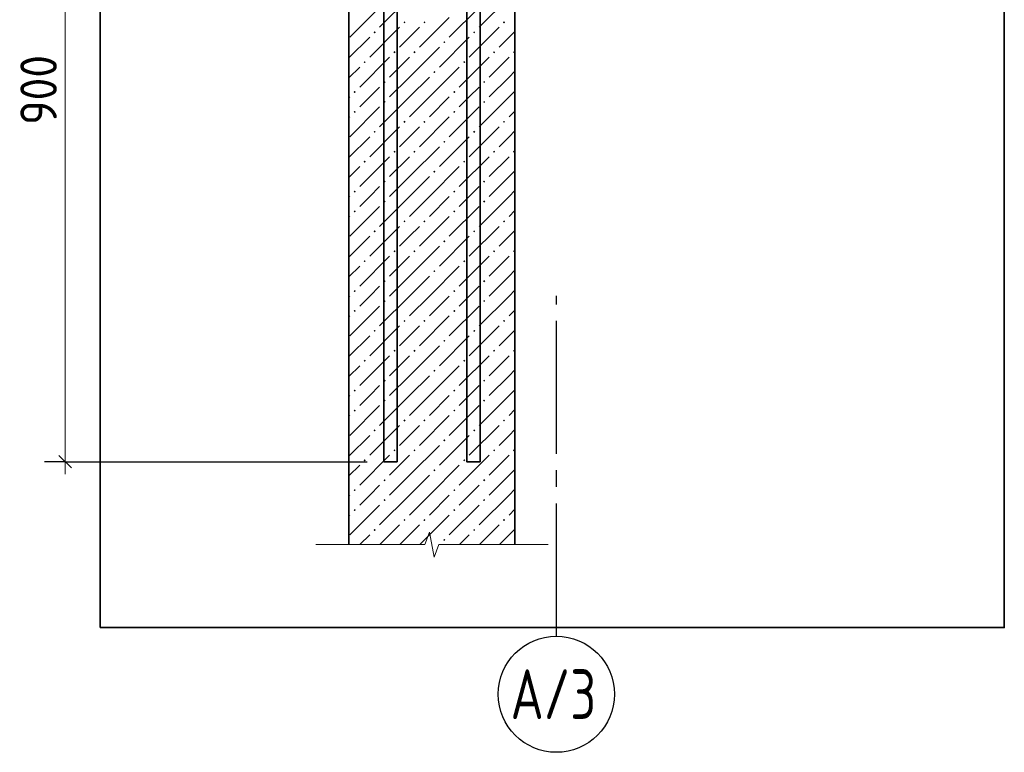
# Model space of a CAD drawing. Header units: millimetres. Extents: x 0 to 42000, y 0 to 29700.
# Tile 9 of 12: x 22141 to 28076, y 11548 to 15964. Entities that reach past the tile are written whole.
import ezdxf

# ---------------------------------------------------------------- set-up
doc = ezdxf.new("R2010")
doc.units = ezdxf.units.MM
doc.linetypes.add('______5', pattern=[1100, 800, -100, 100, -100])
for name, color, linetype, lineweight in [('Standard', 7, 'Continuous', 25), ('Выпуски ДОП Г-обр.', 52, 'Continuous', 25), ('ЖБ Пилон', 7, 'Continuous', 35), ('Размерная линия_ общее', 7, 'Continuous', 13)]:
    doc.layers.add(name, color=color, linetype=linetype, lineweight=lineweight)
doc.layers.add('Оси', color=7, linetype='______5', true_color=0x656565)
doc.styles.add('ISOCPEUR', font='txt')

msp = doc.modelspace()

# ---------------------------------------------------------------- hatches: boundary and pattern name
at = {"layer": 'ЖБ Пилон', "linetype": 'Continuous', "lineweight": 18, "transparency": 33554687}
for points in [[(24454.2, 15948.4), (24460.7, 15954.9), (24467.2, 15948.4), (24460.7, 15941.9)], [(24574.2, 15948.4), (24580.7, 15954.9), (24587.2, 15948.4), (24580.7, 15941.9)], [(25054.2, 15948.4), (25060.7, 15954.9), (25067.2, 15948.4), (25060.7, 15941.9)], [(24274.2, 15888.4), (24280.7, 15894.9), (24287.2, 15888.4), (24280.7, 15881.9)], [(24874.2, 15888.4), (24880.7, 15894.9), (24887.2, 15888.4), (24880.7, 15881.9)], [(24694.2, 15828.4), (24700.7, 15834.9), (24707.2, 15828.4), (24700.7, 15821.9)], [(24394.2, 15768.4), (24400.7, 15774.9), (24407.2, 15768.4), (24400.7, 15761.9)], [(24514.2, 15768.4), (24520.7, 15774.9), (24527.2, 15768.4), (24520.7, 15761.9)], [(24994.2, 15768.4), (25000.7, 15774.9), (25007.2, 15768.4), (25000.7, 15761.9)], [(25114.2, 15768.4), (25120.7, 15774.9), (25125.9, 15769.6), (25125.9, 15767.2), (25120.7, 15761.9)], [(24214.2, 15708.4), (24220.7, 15714.9), (24227.2, 15708.4), (24220.7, 15701.9)], [(24814.2, 15708.4), (24820.7, 15714.9), (24827.2, 15708.4), (24820.7, 15701.9)], [(24634.2, 15648.4), (24640.7, 15654.9), (24647.2, 15648.4), (24640.7, 15641.9)], [(24334.2, 15588.4), (24340.7, 15594.9), (24347.2, 15588.4), (24340.7, 15581.9)], [(24934.2, 15588.4), (24940.7, 15594.9), (24947.2, 15588.4), (24940.7, 15581.9)], [(24154.2, 15528.4), (24160.7, 15534.9), (24167.2, 15528.4), (24160.7, 15521.9)], [(24754.2, 15528.4), (24760.7, 15534.9), (24767.2, 15528.4), (24760.7, 15521.9)], [(24334.2, 15468.4), (24340.7, 15474.9), (24347.2, 15468.4), (24340.7, 15461.9)], [(24934.2, 15468.4), (24940.7, 15474.9), (24947.2, 15468.4), (24940.7, 15461.9)], [(24154.2, 15408.4), (24160.7, 15414.9), (24167.2, 15408.4), (24160.7, 15401.9)], [(24754.2, 15408.4), (24760.7, 15414.9), (24767.2, 15408.4), (24760.7, 15401.9)], [(24454.2, 15348.4), (24460.7, 15354.9), (24467.2, 15348.4), (24460.7, 15341.9)], [(24574.2, 15348.4), (24580.7, 15354.9), (24587.2, 15348.4), (24580.7, 15341.9)], [(25054.2, 15348.4), (25060.7, 15354.9), (25067.2, 15348.4), (25060.7, 15341.9)], [(24274.2, 15288.4), (24280.7, 15294.9), (24287.2, 15288.4), (24280.7, 15281.9)], [(24874.2, 15288.4), (24880.7, 15294.9), (24887.2, 15288.4), (24880.7, 15281.9)], [(24694.2, 15228.4), (24700.7, 15234.9), (24707.2, 15228.4), (24700.7, 15221.9)], [(24394.2, 15168.4), (24400.7, 15174.9), (24407.2, 15168.4), (24400.7, 15161.9)], [(24514.2, 15168.4), (24520.7, 15174.9), (24527.2, 15168.4), (24520.7, 15161.9)], [(24994.2, 15168.4), (25000.7, 15174.9), (25007.2, 15168.4), (25000.7, 15161.9)], [(25114.2, 15168.4), (25120.7, 15174.9), (25125.9, 15169.6), (25125.9, 15167.2), (25120.7, 15161.9)], [(24214.2, 15108.4), (24220.7, 15114.9), (24227.2, 15108.4), (24220.7, 15101.9)], [(24814.2, 15108.4), (24820.7, 15114.9), (24827.2, 15108.4), (24820.7, 15101.9)], [(24634.2, 15048.4), (24640.7, 15054.9), (24647.2, 15048.4), (24640.7, 15041.9)], [(24334.2, 14988.4), (24340.7, 14994.9), (24347.2, 14988.4), (24340.7, 14981.9)], [(24934.2, 14988.4), (24940.7, 14994.9), (24947.2, 14988.4), (24940.7, 14981.9)], [(24154.2, 14928.4), (24160.7, 14934.9), (24167.2, 14928.4), (24160.7, 14921.9)], [(24754.2, 14928.4), (24760.7, 14934.9), (24767.2, 14928.4), (24760.7, 14921.9)], [(24334.2, 14868.4), (24340.7, 14874.9), (24347.2, 14868.4), (24340.7, 14861.9)], [(24934.2, 14868.4), (24940.7, 14874.9), (24947.2, 14868.4), (24940.7, 14861.9)], [(24154.2, 14808.4), (24160.7, 14814.9), (24167.2, 14808.4), (24160.7, 14801.9)], [(24754.2, 14808.4), (24760.7, 14814.9), (24767.2, 14808.4), (24760.7, 14801.9)], [(24454.2, 14748.4), (24460.7, 14754.9), (24467.2, 14748.4), (24460.7, 14741.9)], [(24574.2, 14748.4), (24580.7, 14754.9), (24587.2, 14748.4), (24580.7, 14741.9)], [(25054.2, 14748.4), (25060.7, 14754.9), (25067.2, 14748.4), (25060.7, 14741.9)], [(24274.2, 14688.4), (24280.7, 14694.9), (24287.2, 14688.4), (24280.7, 14681.9)], [(24874.2, 14688.4), (24880.7, 14694.9), (24887.2, 14688.4), (24880.7, 14681.9)], [(24694.2, 14628.4), (24700.7, 14634.9), (24707.2, 14628.4), (24700.7, 14621.9)], [(24394.2, 14568.4), (24400.7, 14574.9), (24407.2, 14568.4), (24400.7, 14561.9)], [(24514.2, 14568.4), (24520.7, 14574.9), (24527.2, 14568.4), (24520.7, 14561.9)], [(24994.2, 14568.4), (25000.7, 14574.9), (25007.2, 14568.4), (25000.7, 14561.9)], [(25114.2, 14568.4), (25120.7, 14574.9), (25125.9, 14569.6), (25125.9, 14567.2), (25120.7, 14561.9)], [(24214.2, 14508.4), (24220.7, 14514.9), (24227.2, 14508.4), (24220.7, 14501.9)], [(24814.2, 14508.4), (24820.7, 14514.9), (24827.2, 14508.4), (24820.7, 14501.9)], [(24634.2, 14448.4), (24640.7, 14454.9), (24647.2, 14448.4), (24640.7, 14441.9)], [(24334.2, 14388.4), (24340.7, 14394.9), (24347.2, 14388.4), (24340.7, 14381.9)], [(24934.2, 14388.4), (24940.7, 14394.9), (24947.2, 14388.4), (24940.7, 14381.9)], [(24154.2, 14328.4), (24160.7, 14334.9), (24167.2, 14328.4), (24160.7, 14321.9)], [(24754.2, 14328.4), (24760.7, 14334.9), (24767.2, 14328.4), (24760.7, 14321.9)], [(24334.2, 14268.4), (24340.7, 14274.9), (24347.2, 14268.4), (24340.7, 14261.9)], [(24934.2, 14268.4), (24940.7, 14274.9), (24947.2, 14268.4), (24940.7, 14261.9)], [(24154.2, 14208.4), (24160.7, 14214.9), (24167.2, 14208.4), (24160.7, 14201.9)], [(24754.2, 14208.4), (24760.7, 14214.9), (24767.2, 14208.4), (24760.7, 14201.9)], [(24454.2, 14148.4), (24460.7, 14154.9), (24467.2, 14148.4), (24460.7, 14141.9)], [(24574.2, 14148.4), (24580.7, 14154.9), (24587.2, 14148.4), (24580.7, 14141.9)], [(25054.2, 14148.4), (25060.7, 14154.9), (25067.2, 14148.4), (25060.7, 14141.9)], [(24274.2, 14088.4), (24280.7, 14094.9), (24287.2, 14088.4), (24280.7, 14081.9)], [(24874.2, 14088.4), (24880.7, 14094.9), (24887.2, 14088.4), (24880.7, 14081.9)], [(24694.2, 14028.4), (24700.7, 14034.9), (24707.2, 14028.4), (24700.7, 14021.9)], [(24394.2, 13968.4), (24400.7, 13974.9), (24407.2, 13968.4), (24400.7, 13961.9)], [(24514.2, 13968.4), (24520.7, 13974.9), (24527.2, 13968.4), (24520.7, 13961.9)], [(24994.2, 13968.4), (25000.7, 13974.9), (25007.2, 13968.4), (25000.7, 13961.9)], [(25114.2, 13968.4), (25120.7, 13974.9), (25125.9, 13969.6), (25125.9, 13967.2), (25120.7, 13961.9)], [(24214.2, 13908.4), (24220.7, 13914.9), (24227.2, 13908.4), (24220.7, 13901.9)], [(24814.2, 13908.4), (24820.7, 13914.9), (24827.2, 13908.4), (24820.7, 13901.9)], [(24634.2, 13848.4), (24640.7, 13854.9), (24647.2, 13848.4), (24640.7, 13841.9)], [(24334.2, 13788.4), (24340.7, 13794.9), (24347.2, 13788.4), (24340.7, 13781.9)], [(24934.2, 13788.4), (24940.7, 13794.9), (24947.2, 13788.4), (24940.7, 13781.9)], [(24154.2, 13728.4), (24160.7, 13734.9), (24167.2, 13728.4), (24160.7, 13721.9)], [(24754.2, 13728.4), (24760.7, 13734.9), (24767.2, 13728.4), (24760.7, 13721.9)], [(24334.2, 13668.4), (24340.7, 13674.9), (24347.2, 13668.4), (24340.7, 13661.9)], [(24934.2, 13668.4), (24940.7, 13674.9), (24947.2, 13668.4), (24940.7, 13661.9)], [(24154.2, 13608.4), (24160.7, 13614.9), (24167.2, 13608.4), (24160.7, 13601.9)], [(24754.2, 13608.4), (24760.7, 13614.9), (24767.2, 13608.4), (24760.7, 13601.9)], [(24454.2, 13548.4), (24460.7, 13554.9), (24467.2, 13548.4), (24460.7, 13541.9)], [(24574.2, 13548.4), (24580.7, 13554.9), (24587.2, 13548.4), (24580.7, 13541.9)], [(25054.2, 13548.4), (25060.7, 13554.9), (25067.2, 13548.4), (25060.7, 13541.9)], [(24274.2, 13488.4), (24280.7, 13494.9), (24287.2, 13488.4), (24280.7, 13481.9)], [(24874.2, 13488.4), (24880.7, 13494.9), (24887.2, 13488.4), (24880.7, 13481.9)], [(24694.2, 13428.4), (24700.7, 13434.9), (24707.2, 13428.4), (24700.7, 13421.9)], [(24394.2, 13368.4), (24400.7, 13374.9), (24407.2, 13368.4), (24400.7, 13361.9)], [(24514.2, 13368.4), (24520.7, 13374.9), (24527.2, 13368.4), (24520.7, 13361.9)], [(24994.2, 13368.4), (25000.7, 13374.9), (25007.2, 13368.4), (25000.7, 13361.9)], [(25114.2, 13368.4), (25120.7, 13374.9), (25125.9, 13369.6), (25125.9, 13367.2), (25120.7, 13361.9)], [(24214.2, 13308.4), (24220.7, 13314.9), (24227.2, 13308.4), (24220.7, 13301.9)], [(24814.2, 13308.4), (24820.7, 13314.9), (24827.2, 13308.4), (24820.7, 13301.9)], [(24634.2, 13248.4), (24640.7, 13254.9), (24647.2, 13248.4), (24640.7, 13241.9)], [(24334.2, 13188.4), (24340.7, 13194.9), (24347.2, 13188.4), (24340.7, 13181.9)], [(24934.2, 13188.4), (24940.7, 13194.9), (24947.2, 13188.4), (24940.7, 13181.9)], [(24154.2, 13128.4), (24160.7, 13134.9), (24167.2, 13128.4), (24160.7, 13121.9)], [(24754.2, 13128.4), (24760.7, 13134.9), (24767.2, 13128.4), (24760.7, 13121.9)], [(24334.2, 13068.4), (24340.7, 13074.9), (24347.2, 13068.4), (24340.7, 13061.9)], [(24934.2, 13068.4), (24940.7, 13074.9), (24947.2, 13068.4), (24940.7, 13061.9)], [(24154.2, 13008.4), (24160.7, 13014.9), (24167.2, 13008.4), (24160.7, 13001.9)], [(24754.2, 13008.4), (24760.7, 13014.9), (24767.2, 13008.4), (24760.7, 13001.9)], [(24454.2, 12948.4), (24460.7, 12954.9), (24467.2, 12948.4), (24460.7, 12941.9)], [(24574.2, 12948.4), (24580.7, 12954.9), (24587.2, 12948.4), (24580.7, 12941.9)], [(25054.2, 12948.4), (25060.7, 12954.9), (25067.2, 12948.4), (25060.7, 12941.9)], [(24274.2, 12888.4), (24280.7, 12894.9), (24287.2, 12888.4), (24280.7, 12881.9)], [(24874.2, 12888.4), (24880.7, 12894.9), (24887.2, 12888.4), (24880.7, 12881.9)], [(24694.2, 12828.4), (24700.7, 12834.9), (24707.2, 12828.4), (24700.7, 12821.9)]]:
    msp.add_hatch(color=7, dxfattribs=at).paths.add_polyline_path(points, flags=16)

# ---------------------------------------------------------------- linework, layer by layer
at = {"layer": 'Standard', "color": 7, "linetype": 'Continuous', "lineweight": 13, "transparency": 33554687}
for p, q in [((24583.9, 12800), (24612, 12875)), ((24612, 12875), (24640, 12725)), ((23925.9, 12800), (24583.9, 12800)), ((24640, 12725), (24668, 12800)), ((24668, 12800), (25325.9, 12800)), ((25325.9, 12800), (25325.9, 12800))]:
    msp.add_line(p, q, dxfattribs=at)
at = {"layer": 'Standard', "color": 254, "linetype": 'Continuous', "lineweight": 35, "true_color": 0xc4c4ff, "transparency": 33554687}
msp.add_lwpolyline([(22625.9, 12300), (28076, 12300), (28076, 27700), (22625.9, 27700), (22625.9, 12300)], dxfattribs=at)
at = {"layer": 'Выпуски ДОП Г-обр.', "color": 26, "linetype": 'Continuous', "lineweight": 35, "true_color": 0x6e2814, "transparency": 33554687}
for points in [[(24415.9, 26800), (24415.9, 13300), (24335.9, 13300), (24335.9, 26800), (24415.9, 26800)], [(24415.9, 26800), (24415.9, 13300), (24335.9, 13300), (24335.9, 26800), (24415.9, 26800)], [(24915.9, 26800), (24915.9, 13300), (24835.9, 13300), (24835.9, 26800), (24915.9, 26800)], [(24915.9, 26800), (24915.9, 13300), (24835.9, 13300), (24835.9, 26800), (24915.9, 26800)]]:
    msp.add_lwpolyline(points, dxfattribs=at)
at = {"layer": 'ЖБ Пилон', "color": 7, "linetype": 'Continuous', "lineweight": 35, "transparency": 33554687}
for p, q in [((24125.9, 17800), (24125.9, 12800)), ((25125.9, 12800), (25125.9, 17800))]:
    msp.add_line(p, q, dxfattribs=at)
at = {"layer": 'ЖБ Пилон', "color": 9, "linetype": 'Continuous', "lineweight": 18, "true_color": 0xc7c7c7, "transparency": 33554687}
for p, q in [((24490.7, 16098.4), (24310.7, 15918.4)), ((25090.7, 16098.4), (24910.7, 15918.4)), ((24310.7, 16038.4), (24130.7, 15858.4)), ((24910.7, 16038.4), (24730.7, 15858.4)), ((24730.7, 15978.4), (24550.7, 15798.4)), ((24430.7, 15918.4), (24250.7, 15738.4)), ((24490.7, 15858.4), (24550.7, 15918.4)), ((25030.7, 15918.4), (24850.7, 15738.4)), ((24250.7, 15858.4), (24125.9, 15733.7)), ((24430.7, 15798.4), (24490.7, 15858.4)), ((24850.7, 15858.4), (24670.7, 15678.4)), ((25030.7, 15798.4), (25090.7, 15858.4)), ((25090.7, 15858.4), (25125.9, 15893.7)), ((24490.7, 15618.4), (24670.7, 15798.4)), ((24370.7, 15738.4), (24190.7, 15558.4)), ((24490.7, 15738.4), (24370.7, 15618.4)), ((24970.7, 15738.4), (24790.7, 15558.4)), ((25090.7, 15738.4), (24970.7, 15618.4)), ((24125.9, 15613.7), (24190.7, 15678.4)), ((24610.7, 15498.4), (24790.7, 15678.4)), ((24490.7, 15618.4), (24370.7, 15498.4)), ((24610.7, 15618.4), (24490.7, 15498.4)), ((25090.7, 15618.4), (24970.7, 15498.4)), ((25090.7, 15618.4), (25125.9, 15653.7)), ((24250.7, 15498.4), (24310.7, 15558.4)), ((24850.7, 15498.4), (24910.7, 15558.4)), ((24130.7, 15498.4), (24125.9, 15493.7)), ((24190.7, 15438.4), (24250.7, 15498.4)), ((24490.7, 15498.4), (24310.7, 15318.4)), ((24610.7, 15498.4), (24490.7, 15378.4)), ((24730.7, 15498.4), (24610.7, 15378.4)), ((24790.7, 15438.4), (24850.7, 15498.4)), ((25090.7, 15498.4), (24910.7, 15318.4)), ((25125.9, 15533.7), (25090.7, 15498.4)), ((24310.7, 15438.4), (24130.7, 15258.4)), ((24910.7, 15438.4), (24730.7, 15258.4)), ((24130.7, 15378.4), (24125.9, 15373.7)), ((24730.7, 15378.4), (24550.7, 15198.4)), ((25125.9, 15413.7), (25090.7, 15378.4)), ((24430.7, 15318.4), (24250.7, 15138.4)), ((24490.7, 15258.4), (24550.7, 15318.4)), ((25030.7, 15318.4), (24850.7, 15138.4)), ((24250.7, 15258.4), (24125.9, 15133.7)), ((24430.7, 15198.4), (24490.7, 15258.4)), ((24850.7, 15258.4), (24670.7, 15078.4)), ((25030.7, 15198.4), (25090.7, 15258.4)), ((25090.7, 15258.4), (25125.9, 15293.7)), ((24490.7, 15018.4), (24670.7, 15198.4)), ((24370.7, 15138.4), (24190.7, 14958.4)), ((24490.7, 15138.4), (24370.7, 15018.4)), ((24970.7, 15138.4), (24790.7, 14958.4)), ((25090.7, 15138.4), (24970.7, 15018.4)), ((24125.9, 15013.7), (24190.7, 15078.4)), ((24610.7, 14898.4), (24790.7, 15078.4)), ((24490.7, 15018.4), (24370.7, 14898.4)), ((24610.7, 15018.4), (24490.7, 14898.4)), ((25090.7, 15018.4), (24970.7, 14898.4)), ((25090.7, 15018.4), (25125.9, 15053.7)), ((24250.7, 14898.4), (24310.7, 14958.4)), ((24850.7, 14898.4), (24910.7, 14958.4)), ((24130.7, 14898.4), (24125.9, 14893.7)), ((24190.7, 14838.4), (24250.7, 14898.4)), ((24490.7, 14898.4), (24310.7, 14718.4)), ((24610.7, 14898.4), (24490.7, 14778.4)), ((24730.7, 14898.4), (24610.7, 14778.4)), ((24790.7, 14838.4), (24850.7, 14898.4)), ((25090.7, 14898.4), (24910.7, 14718.4)), ((25125.9, 14933.7), (25090.7, 14898.4)), ((24310.7, 14838.4), (24130.7, 14658.4)), ((24910.7, 14838.4), (24730.7, 14658.4)), ((24130.7, 14778.4), (24125.9, 14773.7)), ((24730.7, 14778.4), (24550.7, 14598.4)), ((25125.9, 14813.7), (25090.7, 14778.4)), ((24430.7, 14718.4), (24250.7, 14538.4)), ((24490.7, 14658.4), (24550.7, 14718.4)), ((25030.7, 14718.4), (24850.7, 14538.4)), ((25090.7, 14658.4), (25125.9, 14693.7)), ((24250.7, 14658.4), (24125.9, 14533.7)), ((24430.7, 14598.4), (24490.7, 14658.4)), ((24850.7, 14658.4), (24670.7, 14478.4)), ((25030.7, 14598.4), (25090.7, 14658.4)), ((24490.7, 14418.4), (24670.7, 14598.4)), ((24370.7, 14538.4), (24190.7, 14358.4)), ((24490.7, 14538.4), (24370.7, 14418.4)), ((24970.7, 14538.4), (24790.7, 14358.4)), ((25090.7, 14538.4), (24970.7, 14418.4)), ((24125.9, 14413.7), (24190.7, 14478.4)), ((24610.7, 14298.4), (24790.7, 14478.4)), ((25090.7, 14418.4), (25125.9, 14453.7)), ((24490.7, 14418.4), (24370.7, 14298.4)), ((24610.7, 14418.4), (24490.7, 14298.4)), ((25090.7, 14418.4), (24970.7, 14298.4)), ((24250.7, 14298.4), (24310.7, 14358.4)), ((24850.7, 14298.4), (24910.7, 14358.4)), ((25125.9, 14333.7), (25090.7, 14298.4)), ((24130.7, 14298.4), (24125.9, 14293.7)), ((24190.7, 14238.4), (24250.7, 14298.4)), ((24490.7, 14298.4), (24310.7, 14118.4)), ((24610.7, 14298.4), (24490.7, 14178.4)), ((24730.7, 14298.4), (24610.7, 14178.4)), ((24790.7, 14238.4), (24850.7, 14298.4)), ((25090.7, 14298.4), (24910.7, 14118.4)), ((24310.7, 14238.4), (24130.7, 14058.4)), ((24910.7, 14238.4), (24730.7, 14058.4)), ((25125.9, 14213.7), (25090.7, 14178.4)), ((24130.7, 14178.4), (24125.9, 14173.7)), ((24730.7, 14178.4), (24550.7, 13998.4)), ((24430.7, 14118.4), (24250.7, 13938.4)), ((24490.7, 14058.4), (24550.7, 14118.4)), ((25030.7, 14118.4), (24850.7, 13938.4)), ((25090.7, 14058.4), (25125.9, 14093.7)), ((24250.7, 14058.4), (24125.9, 13933.7)), ((24430.7, 13998.4), (24490.7, 14058.4)), ((24850.7, 14058.4), (24670.7, 13878.4)), ((25030.7, 13998.4), (25090.7, 14058.4)), ((24490.7, 13818.4), (24670.7, 13998.4)), ((24370.7, 13938.4), (24190.7, 13758.4)), ((24490.7, 13938.4), (24370.7, 13818.4)), ((24970.7, 13938.4), (24790.7, 13758.4)), ((25090.7, 13938.4), (24970.7, 13818.4)), ((24125.9, 13813.7), (24190.7, 13878.4)), ((24610.7, 13698.4), (24790.7, 13878.4)), ((25090.7, 13818.4), (25125.9, 13853.7)), ((24490.7, 13818.4), (24370.7, 13698.4)), ((24610.7, 13818.4), (24490.7, 13698.4)), ((25090.7, 13818.4), (24970.7, 13698.4)), ((24250.7, 13698.4), (24310.7, 13758.4)), ((24850.7, 13698.4), (24910.7, 13758.4)), ((25125.9, 13733.7), (25090.7, 13698.4)), ((24130.7, 13698.4), (24125.9, 13693.7)), ((24190.7, 13638.4), (24250.7, 13698.4)), ((24490.7, 13698.4), (24310.7, 13518.4)), ((24610.7, 13698.4), (24490.7, 13578.4)), ((24730.7, 13698.4), (24610.7, 13578.4)), ((24790.7, 13638.4), (24850.7, 13698.4)), ((25090.7, 13698.4), (24910.7, 13518.4)), ((24310.7, 13638.4), (24130.7, 13458.4)), ((24910.7, 13638.4), (24730.7, 13458.4)), ((25125.9, 13613.7), (25090.7, 13578.4)), ((24130.7, 13578.4), (24125.9, 13573.7)), ((24730.7, 13578.4), (24550.7, 13398.4)), ((24430.7, 13518.4), (24250.7, 13338.4)), ((24490.7, 13458.4), (24550.7, 13518.4)), ((25030.7, 13518.4), (24850.7, 13338.4)), ((25090.7, 13458.4), (25125.9, 13493.7)), ((24250.7, 13458.4), (24125.9, 13333.7)), ((24430.7, 13398.4), (24490.7, 13458.4)), ((24850.7, 13458.4), (24670.7, 13278.4)), ((25030.7, 13398.4), (25090.7, 13458.4)), ((24490.7, 13218.4), (24670.7, 13398.4)), ((24370.7, 13338.4), (24190.7, 13158.4)), ((24490.7, 13338.4), (24370.7, 13218.4)), ((24970.7, 13338.4), (24790.7, 13158.4)), ((25090.7, 13338.4), (24970.7, 13218.4)), ((24125.9, 13213.7), (24190.7, 13278.4)), ((24610.7, 13098.4), (24790.7, 13278.4)), ((25090.7, 13218.4), (25125.9, 13253.7)), ((24490.7, 13218.4), (24370.7, 13098.4)), ((24610.7, 13218.4), (24490.7, 13098.4)), ((25090.7, 13218.4), (24970.7, 13098.4)), ((24250.7, 13098.4), (24310.7, 13158.4)), ((24850.7, 13098.4), (24910.7, 13158.4)), ((25125.9, 13133.7), (25090.7, 13098.4)), ((24130.7, 13098.4), (24125.9, 13093.7)), ((24190.7, 13038.4), (24250.7, 13098.4)), ((24490.7, 13098.4), (24310.7, 12918.4)), ((24610.7, 13098.4), (24490.7, 12978.4)), ((24730.7, 13098.4), (24610.7, 12978.4)), ((24790.7, 13038.4), (24850.7, 13098.4)), ((25090.7, 13098.4), (24910.7, 12918.4)), ((24310.7, 13038.4), (24130.7, 12858.4)), ((24910.7, 13038.4), (24730.7, 12858.4)), ((25125.9, 13013.7), (25090.7, 12978.4)), ((24130.7, 12978.4), (24125.9, 12973.7)), ((24730.7, 12978.4), (24552.3, 12800)), ((24430.7, 12918.4), (24312.3, 12800)), ((24490.7, 12858.4), (24550.7, 12918.4)), ((25030.7, 12918.4), (24912.3, 12800)), ((25090.7, 12858.4), (25125.9, 12893.7)), ((24250.7, 12858.4), (24192.3, 12800)), ((24432.3, 12800), (24490.7, 12858.4)), ((24850.7, 12858.4), (24792.3, 12800)), ((25032.3, 12800), (25090.7, 12858.4))]:
    msp.add_line(p, q, dxfattribs=at)
at = {"layer": 'Оси', "color": 8, "linetype": '______5', "lineweight": -3, "transparency": 33554687}
msp.add_line((25376, 12248.1), (25376, 14300), dxfattribs=at)
at = {"layer": 'Оси', "color": 251, "linetype": 'Continuous', "lineweight": -3, "true_color": 0x494949, "transparency": 33554687}
msp.add_circle((25376, 11898.1), 350, dxfattribs=at)
at = {"layer": 'Размерная линия_ общее', "color": 7, "linetype": 'Continuous', "lineweight": 13, "transparency": 33554687}
for p, q in [((22415.1, 17800), (22415.1, 13300)), ((22415.1, 13300), (22415.1, 13225))]:
    msp.add_line(p, q, dxfattribs=at)
at = {"layer": 'Размерная линия_ общее', "color": 253, "linetype": 'Continuous', "lineweight": -3, "true_color": 0xa0a0a0, "transparency": 33554687}
for q in [(22290.1, 13300), (22540.1, 13300), (24235.9, 13300)]:
    msp.add_line((22415.1, 13300), q, dxfattribs=at)
at = {"layer": 'Размерная линия_ общее', "color": 7, "linetype": 'Continuous', "lineweight": 25, "transparency": 33554687}
msp.add_line((22377.6, 13337.5), (22452.6, 13262.5), dxfattribs=at)

# ---------------------------------------------------------------- texts
at = {"layer": 'Оси', "color": 251, "linetype": 'Continuous', "lineweight": 25, "true_color": 0x494949, "transparency": 33554687, "insert": (25100, 11748.1), "char_height": 300, "width": 662.014, "attachment_point": 7, "style": 'ISOCPEUR'}
msp.add_mtext('\\W0.74;А/3', dxfattribs=at)
at = {"layer": 'Размерная линия_ общее', "color": 7, "linetype": 'Continuous', "lineweight": 25, "transparency": 33554687, "insert": (22365.1, 15330), "char_height": 220, "width": 561.981, "attachment_point": 7, "rotation": 90, "style": 'ISOCPEUR'}
msp.add_mtext('\\W0.91;900', dxfattribs=at)

doc.saveas('drawing.dxf')
